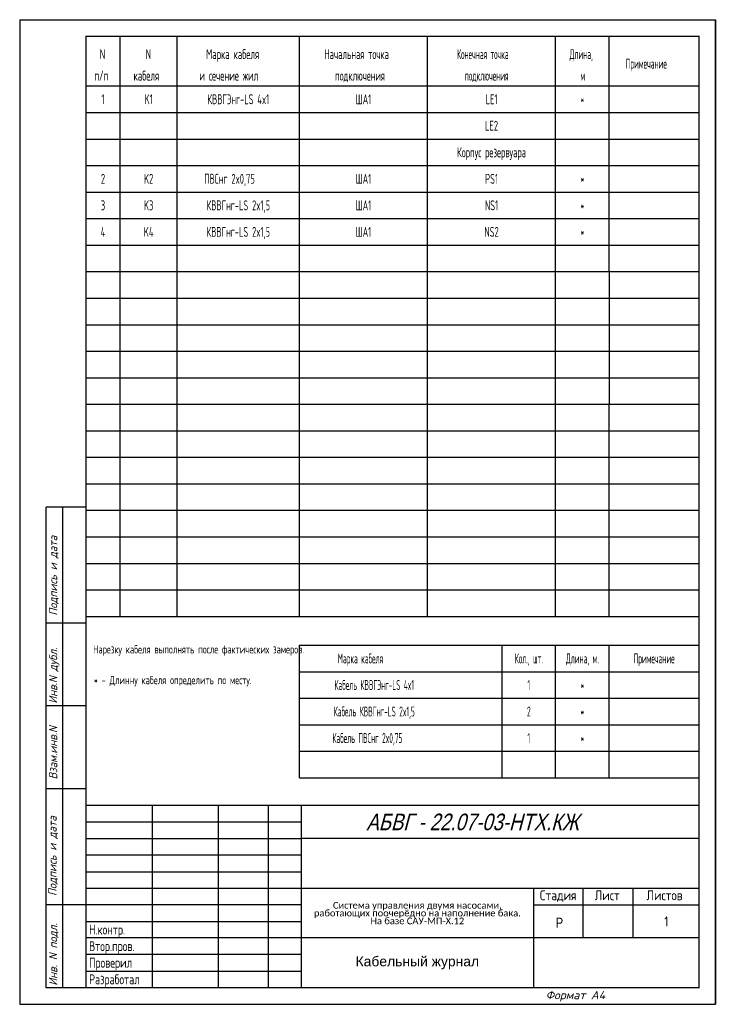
# Model space of a CAD drawing. Header units: millimetres. Extents: x 2401 to 2613, y 877 to 1174.
import ezdxf
from ezdxf.enums import TextEntityAlignment as Align

# ---------------------------------------------------------------- set-up
doc = ezdxf.new("R2010")
doc.units = ezdxf.units.MM
for name, color, linetype in [('_FORMAT OSNOVNAJA', 1, 'Continuous'), ('_TABLITSA OSNOVNAJA', 3, 'Continuous'), ('_TABLITSA TONKAJA', 2, 'Continuous'), ('Текст', 7, 'Continuous'), ('Форматка', 4, 'Continuous')]:
    doc.layers.add(name, color=color, linetype=linetype)
doc.layers.add('Слой1', color=10, linetype='Continuous', lineweight=200, plot=False)
doc.styles.add('35', font='romans.shx', dxfattribs={"width": 0.7, "oblique": 15, "height": 3.5})
doc.styles.add('5', font='romans.shx', dxfattribs={"width": 0.65, "oblique": 15, "height": 5})
doc.styles.add('Arial', font='arial.ttf')
doc.styles.add('Gost_ptb', font='gost_ptb.shx', dxfattribs={"width": 0.9, "oblique": 15})
doc.styles.add('Romans8', font='romans8.shx', dxfattribs={"width": 0.8, "height": 3})

msp = doc.modelspace()

# ---------------------------------------------------------------- linework, layer by layer
for p, q in [((2431.19, 1057.88), (2431.19, 1097.88)), ((2448.45, 1057.88), (2448.45, 1097.88)), ((2485.3, 1057.88), (2485.3, 1097.88)), ((2523.96, 1057.88), (2523.96, 1097.88)), ((2562.62, 1057.88), (2562.62, 1097.88)), ((2578.79, 1097.88), (2578.79, 1057.88))]:
    msp.add_line(p, q)
at = {"color": 7, "const_width": 0.35}
msp.add_lwpolyline([(2605.9, 881.88), (2420.89, 881.88), (2420.89, 1168.88), (2605.9, 1168.88)], close=True, dxfattribs=at)
at = {"layer": '_FORMAT OSNOVNAJA', "color": 7}
for p, q in [((2420.9, 936.88), (2420.9, 881.88)), ((2605.9, 936.88), (2420.9, 936.88))]:
    msp.add_line(p, q, dxfattribs=at)
at = {"layer": '_TABLITSA OSNOVNAJA', "color": 7}
for p, q in [((2440.9, 936.88), (2440.9, 881.88)), ((2460.9, 881.88), (2460.9, 936.88)), ((2475.9, 936.88), (2475.9, 881.88)), ((2485.9, 881.88), (2485.9, 936.88)), ((2605.9, 926.88), (2485.9, 926.88)), ((2485.9, 911.88), (2605.9, 911.88)), ((2555.9, 911.88), (2555.9, 881.88)), ((2570.9, 896.88), (2570.9, 911.88)), ((2585.9, 911.88), (2585.9, 896.88)), ((2555.9, 906.88), (2605.9, 906.88)), ((2605.9, 896.88), (2485.9, 896.88))]:
    msp.add_line(p, q, dxfattribs=at)
at = {"layer": '_TABLITSA TONKAJA', "color": 7}
for p, q in [((2420.9, 931.88), (2485.9, 931.88)), ((2420.9, 926.88), (2485.9, 926.88)), ((2485.9, 921.88), (2420.9, 921.88)), ((2485.9, 921.88), (2420.9, 921.88)), ((2420.9, 916.88), (2485.9, 916.88)), ((2420.9, 916.88), (2485.9, 916.88)), ((2420.9, 911.88), (2485.9, 911.88)), ((2420.9, 911.88), (2485.9, 911.88)), ((2485.9, 906.88), (2420.9, 906.88)), ((2485.9, 906.88), (2420.9, 906.88)), ((2420.9, 901.88), (2485.9, 901.88)), ((2420.9, 901.88), (2485.9, 901.88)), ((2485.9, 896.88), (2420.9, 896.88)), ((2485.9, 896.88), (2420.9, 896.88)), ((2485.9, 891.88), (2420.9, 891.88)), ((2485.9, 891.88), (2420.9, 891.88)), ((2420.9, 886.88), (2485.9, 886.88)), ((2420.9, 886.88), (2485.9, 886.88))]:
    msp.add_line(p, q, dxfattribs=at)
at = {"layer": 'Слой1', "color": 7, "lineweight": -3}
for p, q in [((2400.9, 1173.88), (2400.9, 876.88)), ((2400.9, 1173.88), (2400.9, 876.88)), ((2610.9, 876.88), (2610.9, 1173.88)), ((2610.9, 1173.88), (2610.9, 876.88)), ((2610.9, 1173.88), (2610.9, 876.88))]:
    msp.add_line(p, q, dxfattribs=at)
at = {"layer": 'Слой1', "color": 7, "linetype": 'ByBlock', "lineweight": -3, "ltscale": 0.4}
for p, q in [((2400.9, 1173.88), (2610.9, 1173.88)), ((2400.9, 876.88), (2610.9, 876.88))]:
    msp.add_line(p, q, dxfattribs=at)
at = {"layer": 'Форматка', "color": 7, "lineweight": -3}
for p, q in [((2431.19, 1153.88), (2431.19, 1168.88)), ((2448.45, 1153.88), (2448.45, 1168.88)), ((2485.3, 1153.88), (2485.3, 1168.88)), ((2523.96, 1153.88), (2523.96, 1168.88)), ((2562.62, 1153.88), (2562.62, 1168.88)), ((2578.79, 1153.88), (2578.79, 1168.88)), ((2420.9, 1153.88), (2605.9, 1153.88)), ((2420.9, 1153.88), (2605.9, 1153.88)), ((2431.19, 1097.88), (2431.19, 1153.88)), ((2448.45, 1097.88), (2448.45, 1153.88)), ((2485.3, 1097.88), (2485.3, 1153.88)), ((2523.96, 1097.88), (2523.96, 1153.88)), ((2562.62, 1097.88), (2562.62, 1153.88)), ((2578.79, 1097.88), (2578.79, 1153.88)), ((2420.9, 1145.88), (2605.9, 1145.88)), ((2420.9, 1137.88), (2605.9, 1137.88)), ((2420.9, 1129.88), (2605.9, 1129.88)), ((2420.9, 1121.88), (2605.9, 1121.88)), ((2420.9, 1113.88), (2605.9, 1113.88)), ((2420.9, 1105.88), (2605.9, 1105.88)), ((2420.9, 1097.88), (2562.62, 1097.88)), ((2562.62, 1097.88), (2605.9, 1097.88)), ((2420.9, 1089.88), (2605.9, 1089.88)), ((2420.9, 1081.88), (2605.9, 1081.88)), ((2420.9, 1073.88), (2605.9, 1073.88)), ((2420.9, 1065.88), (2605.9, 1065.88)), ((2420.9, 1057.88), (2605.9, 1057.88)), ((2431.19, 993.88), (2431.19, 1057.88)), ((2448.45, 993.88), (2448.45, 1057.88)), ((2485.3, 993.88), (2485.3, 1057.88)), ((2523.96, 993.88), (2523.96, 1057.88)), ((2562.62, 993.88), (2562.62, 1057.88)), ((2578.79, 993.88), (2578.79, 1057.88)), ((2420.9, 1049.88), (2605.9, 1049.88)), ((2420.9, 1041.88), (2562.62, 1041.88)), ((2562.62, 1041.88), (2605.9, 1041.88)), ((2420.9, 1033.88), (2605.9, 1033.88)), ((2420.89, 1026.88), (2408.89, 1026.88)), ((2408.89, 881.88), (2408.89, 1026.88)), ((2413.89, 881.88), (2413.89, 1026.88)), ((2420.9, 1025.88), (2605.9, 1025.88)), ((2420.9, 1017.88), (2605.9, 1017.88)), ((2420.9, 1009.88), (2605.9, 1009.88)), ((2420.9, 1001.88), (2562.62, 1001.88)), ((2562.62, 1001.88), (2605.9, 1001.88)), ((2420.9, 993.88), (2562.62, 993.88)), ((2562.62, 993.88), (2605.9, 993.88)), ((2420.89, 991.88), (2408.89, 991.88)), ((2485.3, 945.2), (2485.3, 985.2)), ((2485.3, 985.2), (2605.9, 985.2)), ((2546.45, 945.2), (2546.45, 985.2)), ((2562.62, 945.2), (2562.62, 985.2)), ((2578.79, 945.2), (2578.79, 985.2)), ((2485.3, 977.2), (2605.9, 977.2)), ((2485.3, 969.2), (2605.9, 969.2)), ((2420.89, 966.88), (2408.89, 966.88)), ((2485.3, 961.2), (2605.9, 961.2)), ((2485.3, 953.2), (2605.9, 953.2)), ((2485.3, 945.2), (2605.9, 945.2)), ((2420.89, 941.88), (2408.89, 941.88)), ((2420.89, 906.88), (2408.89, 906.88)), ((2420.89, 881.88), (2408.89, 881.88))]:
    msp.add_line(p, q, dxfattribs=at)

# ---------------------------------------------------------------- texts
at = {"color": 7, "linetype": 'Continuous', "style": '5', "width": 0.6}
msp.add_text('N', height=3, dxfattribs=at).set_placement((2425.08, 1161.98))
at = {"lineweight": -3, "style": 'Arial', "oblique": 15, "width": 0.8}
msp.add_text('АБВГ - 22.07-03-НТХ.КЖ ', height=5, dxfattribs=at).set_placement((2571.22, 931.88), align=Align.MIDDLE_RIGHT)
at = {"color": 7, "style": 'Arial', "width": 0.8}
msp.add_text('Р', height=3, dxfattribs=at).set_placement((2562.67, 900))
at = {"char_height": 2.5, "attachment_point": 1, "style": 'Gost_ptb'}
for s, width, insert in [('{\\Q0;Нарезку кабеля выполнять после фактических замеров. }', 62.2349, (2423.06, 985.2)), ('{\\Q0;* - Длинну кабеля определить по месту.}', 62.0495, (2423.25, 975.93))]:
    msp.add_mtext_dynamic_manual_height_columns(s, width=width, gutter_width=12.5, heights=[0], dxfattribs=dict(at, insert=insert))
at = {"insert": (2520.9, 904.38), "char_height": 2.2, "width": 70, "attachment_point": 5, "line_spacing_factor": 0.7, "style": 'Arial'}
msp.add_mtext('{\\fCalibri|b0|i0|c204|p34;\\H0.91667x;Система управления двумя насосами, \\fCalibri|b0|i0|c0|p34;\\P\\fCalibri|b0|i0|c204|p34;работающих поочерёдно на наполнение бака. \\fCalibri|b0|i0|c0|p34;\\H1.8129x; \\H0.5516x;\\P\\fCalibri|b0|i0|c204|p34;На базе САУ-МП-Х.\\fCalibri|b0|i0|c0|p34;12\\H1.8958x; }', dxfattribs=at)
at = {"color": 7, "insert": (2520.9, 889.38), "char_height": 3, "width": 72.4067, "attachment_point": 5, "style": 'Arial'}
msp.add_mtext('\\pt26.824;Кабельный журнал', dxfattribs=at)
at = {"layer": 'Текст', "color": 7, "ltscale": 6.666667, "char_height": 3, "style": 'Romans8'}
for s, insert, width, attachment_point in [('Стадия', (2563.4, 911.27), 15, 2), ('\\pi3.55;Лист', (2570.9, 911.27), 15, 1), ('\\pi4.1499;Листов', (2585.9, 911.27), 20, 1)]:
    msp.add_mtext(s, dxfattribs=dict(at, insert=insert, width=width, attachment_point=attachment_point))
at = {"layer": 'Текст', "color": 7, "ltscale": 100, "insert": (2596.02, 901.88), "char_height": 3, "width": 19.7446, "attachment_point": 5, "style": 'Romans8'}
msp.add_mtext('\\A1;1', dxfattribs=at)
at = {"layer": 'Текст', "color": 7, "insert": (2421.84, 915.92), "char_height": 3, "width": 21.4279, "attachment_point": 1, "style": 'Romans8'}
msp.add_mtext('{\\W0.7;\\P\\P\\PН.контр.   \\PВтор.пров.\\PПроверил\\PРазработал}', dxfattribs=at)
at = {"layer": 'Форматка', "color": 7, "lineweight": -3}
for s, style, width, p in [('N', '5', 0.6, (2438.93, 1161.98)), ('Марка кабеля', '5', 0.6, (2457.16, 1161.98)), ('Начальная точка', '5', 0.55, (2492.82, 1161.98)), ('Конечная точка', 'Gost_ptb', 0.55, (2532.87, 1161.98)), ('Длина,', 'Gost_ptb', 0.55, (2566.84, 1161.98)), ('Примечание', 'Gost_ptb', 0.55, (2583.77, 1159.13)), ('п/п', '5', 0.6, (2423.42, 1155.5)), ('кабеля', '5', 0.6, (2435.26, 1155.5)), ('и сечение жил', '5', 0.6, (2455.12, 1155.5)), ('подключения', '5', 0.55, (2496.03, 1155.5)), ('подключения', 'Gost_ptb', 0.55, (2535.21, 1155.5)), ('м', 'Gost_ptb', 0.55, (2570.09, 1155.5))]:
    msp.add_text(s, height=3, dxfattribs=dict(at, style=style, width=width)).set_placement(p)
at = {"layer": 'Форматка', "color": 7, "lineweight": -3, "style": 'Gost_ptb'}
for s, width, p in [('1', 0.7, (2426.04, 1149.88)), ('K1', 0.7, (2439.82, 1149.88)), ('КВВГЭнг-LS 4x1', 0.7, (2466.87, 1149.88)), ('ША1', 0.7, (2504.63, 1149.88)), ('LE1', 0.7, (2543.29, 1149.88)), ('*', 0.55, (2570.71, 1149.88)), ('LE2', 0.7, (2543.29, 1141.88)), ('Корпус резервуара', 0.7, (2543.29, 1133.88)), ('2', 0.7, (2426.04, 1125.88)), ('K2', 0.7, (2439.82, 1125.88)), ('ПВСнг 2x0,75', 0.7, (2464.2, 1125.88)), ('ША1', 0.7, (2504.63, 1125.88)), ('PS1', 0.7, (2543.29, 1125.88)), ('*', 0.55, (2570.71, 1125.88)), ('3', 0.7, (2426.04, 1117.88)), ('K3', 0.7, (2439.82, 1117.88)), ('КВВГнг-LS 2x1,5', 0.7, (2466.87, 1117.88)), ('ША1', 0.7, (2504.63, 1117.88)), ('NS1', 0.7, (2543.29, 1117.88)), ('*', 0.55, (2570.71, 1117.88)), ('4', 0.7, (2426.04, 1109.88)), ('K4', 0.7, (2439.82, 1109.88)), ('КВВГнг-LS 2x1,5', 0.7, (2466.87, 1109.88)), ('ША1', 0.7, (2504.63, 1109.88)), ('NS2', 0.7, (2543.29, 1109.88)), ('*', 0.55, (2570.71, 1109.88)), ('Марка кабеля', 0.55, (2503.72, 981.2)), ('Кол., шт.', 0.55, (2554.54, 981.2)), ('Длина, м.', 0.55, (2570.71, 981.2)), ('Примечание', 0.55, (2592.34, 981.2)), ('Кабель КВВГЭнг-LS 4x1', 0.55, (2507.89, 973.2)), ('1', 0.55, (2554.54, 973.2)), ('*', 0.55, (2570.71, 973.2)), ('Кабель КВВГнг-LS 2x1,5', 0.55, (2507.89, 965.2)), ('2', 0.55, (2554.54, 965.2)), ('*', 0.55, (2570.71, 965.2)), ('Кабель ПВСнг 2x0,75', 0.55, (2505.82, 957.2)), ('1', 0.55, (2554.54, 957.2)), ('*', 0.55, (2570.71, 957.2))]:
    msp.add_text(s, height=3, dxfattribs=dict(at, width=width)).set_placement(p, align=Align.MIDDLE_CENTER)
at = {"layer": 'Форматка', "color": 7, "lineweight": -3, "style": '35', "oblique": 15, "width": 0.9}
for s, p in [('Подпись и дата', (2412.23, 994.12)), ('Инв.N дубл.', (2412.23, 967.58)), ('Взам.инв.N', (2412.23, 944.7)), ('Подпись и дата', (2412.03, 909.55)), ('Инв. N подл.', (2412.23, 882.51))]:
    msp.add_text(s, height=2.5, rotation=90, dxfattribs=at).set_placement(p)
at = {"layer": 'Форматка', "color": 7, "lineweight": -3, "style": '35', "oblique": 15}
msp.add_text('Формат А4', height=2.5, dxfattribs=at).set_placement((2559.61, 878.41))

doc.saveas('drawing.dxf')
